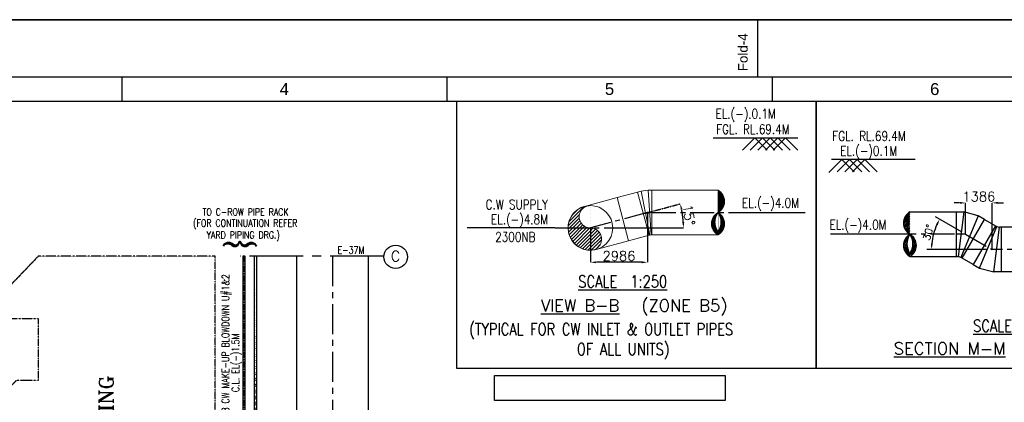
# Model space of a CAD drawing. Header units: inches. Extents: x -341304 to 31571016, y -692717 to 2132253.
# Tile 134 of 256: x 402767 to 505709, y -237247 to -197257. Entities that reach past the tile are written whole.
import ezdxf
from ezdxf.enums import TextEntityAlignment as Align

# ---------------------------------------------------------------- set-up
doc = ezdxf.new("R2010")
doc.units = ezdxf.units.IN
doc.header["$MEASUREMENT"] = 0
doc.linetypes.add('CENTER', pattern=[2, 1.25, -0.25, 0.25, -0.25])
doc.linetypes.add('CENTER2', pattern=[1.125, 0.75, -0.125, 0.125, -0.125])
for name, color, linetype in [('0-CL', 8, 'CENTER'), ('0-CW RETURN', 1, 'Continuous'), ('0-CW SUPPLY', 4, 'Continuous'), ('CANAL', 4, 'Continuous'), ('GRID', 2, 'CENTER2'), ('HATCH', 9, 'Continuous'), ('TCE-ME-ROAD', 244, 'Continuous'), ('text', 3, 'Continuous'), ('WALL', 40, 'Continuous')]:
    doc.layers.add(name, color=color, linetype=linetype)
doc.styles.add('ROMANC', font='ROMANC.SHX')
doc.styles.add('ROMANS', font='romans')
doc.styles.add('ROMANT', font='romant', dxfattribs={"height": 5})
doc.styles.get("Standard").update_dxf_attribs({"font": 'arial.ttf'})
doc.dimstyles.new('User-300', dxfattribs={"dimscale": 400, "dimtxt": 1.5, "dimasz": 1.25, "dimexe": 1, "dimexo": 1, "dimgap": 0.4, "dimtad": 1, "dimdec": 0, "dimlfac": 0.5, "dimzin": 0, "dimdsep": 46, "dimtxsty": 'ROMANS', "dimcen": 1, "dimclrd": 8, "dimclre": 8, "dimclrt": 3, "dimadec": 0, "dimazin": 0, "dimtfac": 1, "dimtdec": 0, "dimtix": 1, "dimtofl": 0, "dimtmove": 0, "dimatfit": 3, "dimfxl": 1, "dimtolj": 1, "dimtzin": 0, "dimarcsym": 0})
doc.dimstyles.new('User600', dxfattribs={"dimscale": 500, "dimtxt": 1.5, "dimasz": 1.25, "dimexe": 1, "dimexo": 1, "dimgap": 0.4, "dimtad": 1, "dimdec": 0, "dimzin": 0, "dimdsep": 46, "dimtxsty": 'ROMANS', "dimcen": 1, "dimclrd": 8, "dimclre": 8, "dimclrt": 3, "dimadec": 0, "dimazin": 0, "dimtfac": 1, "dimtdec": 0, "dimtix": 1, "dimtofl": 0, "dimtmove": 0, "dimatfit": 3, "dimfxl": 1, "dimtolj": 1, "dimtzin": 0, "dimarcsym": 0})

# ---------------------------------------------------------------- blocks, each defined once
blk = doc.blocks.new('*D498')
at = {"layer": '0-CL', "color": 8, "lineweight": -2, "transparency": 16777216}
for p, q in [((-2347344, 178099), (-2343922, 179016)), ((-2350743, 176499), (-2343590, 176499))]:
    blk.add_line(p, q, dxfattribs=at)
blk.add_arc((-2353315, 176499), 9725, 3.53567, 11.46433, dxfattribs=at)
at = {"layer": '0-CL', "color": 8, "transparency": 16777216}
for points in [[(-2343882, 178409), (-2343687, 178455), (-2343922, 179016)], [(-2343509, 177102), (-2343709, 177096), (-2343590, 176499)]]:
    blk.add_solid(points, dxfattribs=at)
at = {"layer": 'Defpoints', "color": 0, "transparency": 16777216}
for p in [(-2347344, 178099), (-2343627, 177346), (-2355886, 176499), (-2353315, 176499), (-2350743, 176499)]:
    blk.add_point(p, dxfattribs=at)
at = {"layer": '0-CL', "color": 3, "transparency": 16777216, "insert": (-2343019, 177854), "char_height": 1000, "attachment_point": 5, "rotation": 277.5, "style": 'ROMANS'}
blk.add_mtext('\\A1;15°', dxfattribs=at)
blk = doc.blocks.new('*D499')
at = {"layer": '0-CL', "color": 8, "lineweight": -2, "transparency": 16777216}
for p, q in [((-2347344, 178099), (-2347344, 172904)), ((-2353315, 176499), (-2353315, 172904)), ((-2347944, 172904), (-2352715, 172904))]:
    blk.add_line(p, q, dxfattribs=at)
at = {"layer": '0-CL', "color": 8, "transparency": 16777216}
for points in [[(-2352715, 173004), (-2352715, 172804), (-2353315, 172904)], [(-2347944, 173004), (-2347944, 172804), (-2347344, 172904)]]:
    blk.add_solid(points, dxfattribs=at)
at = {"layer": 'Defpoints', "color": 0, "transparency": 16777216}
for p in [(-2347344, 178099), (-2353315, 176499), (-2353315, 172904)]:
    blk.add_point(p, dxfattribs=at)
at = {"layer": '0-CL', "color": 3, "transparency": 16777216, "insert": (-2350329, 173564), "char_height": 1000, "attachment_point": 5, "style": 'ROMANS'}
blk.add_mtext('\\A1;2986', dxfattribs=at)
blk = doc.blocks.new('*D500')
at = {"color": 8, "lineweight": -2, "transparency": 16777216}
for p, q in [((-1964889, 176083), (-1967605, 177651)), ((-1962185, 174233), (-1968521, 174233))]:
    blk.add_line(p, q, dxfattribs=at)
blk.add_arc((-1961685, 174233), 6336, 155.65442, 174.34558, dxfattribs=at)
at = {"color": 8, "transparency": 16777216}
for points in [[(-1967550, 176892), (-1967364, 176797), (-1967172, 177401)], [(-1967886, 174852), (-1968094, 174862), (-1968021, 174233)]]:
    blk.add_solid(points, dxfattribs=at)
at = {"layer": 'Defpoints', "color": 0, "transparency": 16777216}
for p in [(-1967638, 176400), (-1964456, 175833), (-1961685, 174233), (-1961685, 174233), (-1956609, 174233)]:
    blk.add_point(p, dxfattribs=at)
at = {"color": 3, "transparency": 16777216, "insert": (-1968360, 176021), "char_height": 750, "attachment_point": 5, "rotation": 75, "style": 'ROMANS'}
blk.add_mtext('\\A1;30°', dxfattribs=at)
blk = doc.blocks.new('*D501')
at = {"layer": '0-CL', "color": 8, "lineweight": -2, "transparency": 16777216}
for p, q in [((-1965056, 179116), (-1965656, 179116)), ((-1964456, 175833), (-1964456, 179116)), ((-1961685, 174233), (-1961685, 179116)), ((-1961085, 179116), (-1960485, 179116))]:
    blk.add_line(p, q, dxfattribs=at)
at = {"layer": '0-CL', "color": 8, "transparency": 16777216}
for points in [[(-1965056, 179216), (-1965056, 179016), (-1964456, 179116)], [(-1961085, 179216), (-1961085, 179016), (-1961685, 179116)]]:
    blk.add_solid(points, dxfattribs=at)
at = {"layer": 'Defpoints', "color": 0, "transparency": 16777216}
for p in [(-1961685, 179116), (-1964456, 175833), (-1961685, 174233)]:
    blk.add_point(p, dxfattribs=at)
at = {"layer": '0-CL', "color": 3, "transparency": 16777216, "insert": (-1963071, 179776), "char_height": 1000, "attachment_point": 5, "style": 'ROMANS'}
blk.add_mtext('\\A1;1386', dxfattribs=at)
blk = doc.blocks.new('M-M')
at = {"layer": 'text', "insert": (-1797339, 177466), "char_height": 750, "width": 4970.37, "attachment_point": 1, "style": 'ROMANS'}
blk.add_mtext('\\pi2270.9;{\\W0.8;C \\P\\pi-171.96;EL.(-)2.25M}', dxfattribs=at)
blk = doc.blocks.new('FORMAT-A0')
for p, q in [((348.97, 829.01), (348.97, 841.01)), ((215.97, 829.01), (215.97, 824.01)), ((283.97, 829.01), (283.97, 824.01)), ((351.97, 829.01), (351.97, 824.01)), ((108.97, 824.01), (1091.97, 824.01))]:
    blk.add_line(p, q)
for points in [[(1188.97, 841.01), (-0.03, 841.01), (-0.03, 0.01), (1188.97, 0.01)], [(1176.97, 829.01), (11.97, 829.01), (11.97, 12.01), (1176.97, 12.01)]]:
    blk.add_lwpolyline(points, close=True)
blk.add_text('Fold-4', height=2, rotation=90).set_placement((346.86, 830.24))
for s, p in [('4', (249.97, 826.51)), ('5', (317.97, 826.51)), ('6', (385.97, 826.51))]:
    blk.add_text(s, height=2.5).set_placement(p, align=Align.MIDDLE)
blk = doc.blocks.new('BTG Road')
at = {"layer": 'TCE-ME-ROAD'}
for p, q in [((2791894, 605519, 96251), (2717144, 605519, 96251)), ((2791894, 598019, 96251), (2717144, 598019, 96251))]:
    blk.add_line(p, q, dxfattribs=at)
at = {"layer": 'TCE-ME-ROAD', "color": 11, "linetype": 'CENTER', "ltscale": 2500}
blk.add_line((2791894, 601769, 96251), (2701394, 601769, 96251), dxfattribs=at)
blk = doc.blocks.new('Service Building')
at = {"layer": 'GRID', "color": 91}
for p, q in [((12000, 398199), (14604, 399765)), ((19616, 399765), (14604, 399765)), ((22220, 398199), (19616, 399765)), ((12000, 394000), (12000, 398199)), ((22220, 394000), (22220, 398199))]:
    blk.add_line(p, q, dxfattribs=at)
blk.add_lwpolyline([(37000, 372500), (37000, 391000), (33870, 394000), (30500, 394000), (30500, 391000), (24000, 391000), (24000, 392675), (24000, 393295), (23295, 394000), (20705, 394000), (20000, 393295), (20000, 392675), (20000, 391000), (14000, 391000), (14000, 392675), (14000, 393295), (13295, 394000), (10705, 394000), (10000, 393295), (10000, 391000), (3500, 391000), (3500, 394000), (130, 394000), (-3000, 391000), (-3000, 372500)], close=True, dxfattribs=at)
blk = doc.blocks.new('B-B')
at = {"layer": '0-CW SUPPLY', "linetype": 'Continuous', "lineweight": 9, "ltscale": 2500}
h = blk.add_hatch(dxfattribs=at)
h.set_pattern_fill('ANSI31', color=4, scale=200)
h.set_pattern_definition([(45, (-3606043.332, 690951.542), (-17.67766953, 17.67766953), [])])
edge = h.paths.add_edge_path()
edge.add_arc((-2340649, 179266.4), 1347.3, -60.058856, 60.058856, ccw=False)
edge.add_arc((-2340649, 176931.4), 1347.3, -60.058856, 60.058856, ccw=False)
edge.add_arc((-2339304.1, 176931.4), 1347.3, 119.941144, 240.058856, ccw=False)
edge.add_arc((-2341455.9, 177098.2), 1786, -34.077861, 34.077861, ccw=False)
edge.add_arc((-2338541.2, 177098.2), 1749.8, 145.116373, 214.883627, ccw=False)
h = blk.add_hatch(dxfattribs=at)
h.set_pattern_fill('ANSI31', color=4, scale=2000)
h.set_pattern_definition([(45, (-2020043.3, 136535.23), (-176.7767, 176.7767), [])])
edge = h.paths.add_edge_path()
edge.add_arc((-2353318.3, 177666.4), 1167.5, 89.82878, 270.171219)
edge.add_arc((-2353311.4, 175331.4), 1167.5, -90.17122, 90.171219, ccw=False)
edge.add_arc((-2353307.9, 176498.9), 2335, 90.171219, 269.82878, ccw=False)
at = {"color": 8}
for p, q in [((-2340492.2, 185898.9), (-2331644.3, 185898.9)), ((-2336123.7, 185898.9), (-2337407.6, 184615.1)), ((-2335323.7, 185898.9), (-2336607.6, 184615.1)), ((-2336123.7, 185898.9), (-2334839.8, 184615.1)), ((-2334523.7, 185898.9), (-2335807.6, 184615.1)), ((-2335323.7, 185898.9), (-2334039.8, 184615.1)), ((-2333723.7, 185898.9), (-2335007.6, 184615.1)), ((-2334523.7, 185898.9), (-2333239.8, 184615.1)), ((-2332923.7, 185898.9), (-2334207.6, 184615.1)), ((-2333723.7, 185898.9), (-2332439.8, 184615.1)), ((-2332923.7, 185898.9), (-2331639.8, 184615.1))]:
    blk.add_line(p, q, dxfattribs=at)
at = {"color": 2, "linetype": 'CENTER'}
for p, q in [((-2347343.6, 178098.9), (-2347789, 177979.6)), ((-2347567.2, 178039), (-2347112, 178098.9)), ((-2346882.4, 178098.9), (-2347343.6, 178098.9)), ((-2338412.6, 178098.9), (-2330879.8, 178098.9)), ((-2356984.8, 176498.9), (-2366219.2, 176498.9))]:
    blk.add_line(p, q, dxfattribs=at)
blk.add_lwpolyline([(-2367276.5, 189763.5), (-2329715.2, 189763.5), (-2329715.2, 161787.5), (-2367276.5, 161787.5)], close=True)
at = {"layer": '0-CL', "lineweight": -3, "ltscale": 2000}
for p, q in [((-2347343.6, 178098.9), (-2353314.8, 176498.9)), ((-2346882.4, 178098.9), (-2338412.6, 178098.9)), ((-2356984.8, 176498.9), (-2353314.8, 176498.9)), ((-2355886.4, 176498.9), (-2350743.3, 176498.9))]:
    blk.add_line(p, q, dxfattribs=at)
at = {"layer": '0-CW SUPPLY', "color": 4, "linetype": 'Continuous', "lineweight": 9, "ltscale": 2500}
for p, q in [((-2348393.3, 180235), (-2350536.5, 179660.8)), ((-2348023.7, 180334.1), (-2348393.3, 180235)), ((-2347184.6, 175724.2), (-2348393.3, 180235)), ((-2348023.7, 180334.1), (-2347265.1, 180433.9)), ((-2348023.7, 180334.1), (-2347110.7, 175744)), ((-2346882.4, 180433.9), (-2347265.1, 180433.9)), ((-2347265.1, 180433.9), (-2346959, 175763.9)), ((-2346882.4, 175763.9), (-2346882.4, 180433.9)), ((-2346882.4, 180433.9), (-2339976.6, 180433.9)), ((-2350536.5, 179660.8), (-2353919.2, 178754.4)), ((-2349327.8, 175149.9), (-2350536.5, 179660.8)), ((-2349327.8, 175149.9), (-2352710.5, 174243.5)), ((-2347184.6, 175724.2), (-2349327.8, 175149.9)), ((-2347110.7, 175744), (-2347184.6, 175724.2)), ((-2347110.7, 175744), (-2346959, 175763.9)), ((-2346882.4, 175763.9), (-2346959, 175763.9)), ((-2346882.4, 175763.9), (-2339976.6, 175763.9))]:
    blk.add_line(p, q, dxfattribs=at)
for points in [[(-2339976.6, 180433.9, -0.57803529), (-2339976.6, 178098.9, -0.57803529), (-2339976.6, 175763.9, -0.57803529), (-2339976.6, 178098.9, -0.30647381), (-2339976.6, 176097.5, -0.31418264), (-2339976.6, 178098.9, -0.31418264)], [(-2353314.8, 178833.9, 1.00299282), (-2353314.8, 176498.9, -1.00299282), (-2353314.8, 174163.9, -0.99701611), (-2353314.8, 178833.9, -0.99701611)]]:
    blk.add_lwpolyline(points, format="xyb", dxfattribs=at)
blk.add_circle((-2353314.8, 176498.9), 2335, dxfattribs=at)
blk.add_arc((-2353314.8, 176498.9), 2335, 105, 285, dxfattribs=at)
blk.add_arc((-2353314.8, 176498.9), 2335, 105, 285, dxfattribs=at)
blk.add_arc((-2353314.8, 176498.9), 2335, 105, 285, dxfattribs=at)
at = {"layer": 'text', "style": 'ROMANS', "width": 0.8}
for s, p in [('EL.(-).0.1M', (-2340234.6, 187932.8)), ('FGL. RL.69.4M', (-2340169.2, 186313.1)), ('C.W SUPPLY', (-2364265.6, 178440.2)), ('EL.(-)4.0M', (-2337467.6, 178610.1)), ('EL.(-)4.8M', (-2363710.4, 176892.9)), ('2300NB', (-2363274.5, 175052.6))]:
    blk.add_text(s, height=1000, dxfattribs=at).set_placement(p)
at = {"layer": 'text', "color": 1, "style": 'ROMANT', "width": 0.8}
blk.add_text('%%USCALE  1:250', height=1250, dxfattribs=at).set_placement((-2354588.9, 170265.9, -7709.5))
at = {"layer": 'text', "color": 1, "lineweight": 25, "style": 'ROMANT'}
for s, p in [('%%UVIEW B-B', (-2358487, 167767, -9636.9)), ('(ZONE B5)', (-2347995.8, 167767, -9636.9))]:
    blk.add_text(s, height=1250, dxfattribs=at).set_placement(p)
at = {"layer": 'text', "color": 1, "insert": (-2366293.5, 166531.6, -7709.5), "char_height": 1250, "width": 34928.856, "attachment_point": 1, "style": 'ROMANT'}
blk.add_mtext('\\pi297.76;{\\W0.8;(TYPICAL FOR CW INLET & OUTLET PIPES  \\P\\pi11560;OF ALL UNITS)}', dxfattribs=at)
at = {"layer": '0-CL'}
dim = blk.add_angular_dim_2l(base=(-2343627.3, 177346.5), line1=((-2355886.4, 176498.9), (-2350743.3, 176498.9)), line2=((-2347343.6, 178098.9), (-2353314.8, 176498.9)), dimstyle='User-300', override={"dimtxt": 2.5, "dimasz": 1.5, "dimexe": 0, "dimexo": 0}, dxfattribs=at)
dim.commit()
dim.dimension.update_dxf_attribs({"geometry": '*D498', "text_midpoint": (-2343019.1, 177854.4)})
dim = blk.add_linear_dim(base=(-2353314.8, 172903.6), p1=(-2347343.6, 178098.9), p2=(-2353314.8, 176498.9), angle=180, dimstyle='User-300', override={"dimtxt": 2.5, "dimasz": 1.5, "dimexe": 0, "dimexo": 0}, dxfattribs=at)
dim.commit()
dim.dimension.update_dxf_attribs({"geometry": '*D499', "text_midpoint": (-2350329.2, 173563.6)})
blk = doc.blocks.new('I-I')
at = {"layer": '0-CW RETURN', "linetype": 'Continuous'}
h = blk.add_hatch(dxfattribs=at)
h.set_pattern_fill('ANSI31', color=1, scale=1000)
h.set_pattern_definition([(45, (-81652.02, 47935.4), (-88.388348, 88.388348), [])])
edge = h.paths.add_edge_path()
edge.add_arc((-1969606.6, 177000.4), 1347.3, 119.941144, 240.058856)
edge.add_arc((-1969606.6, 174665.4), 1347.3, 119.941144, 240.058856)
edge.add_arc((-1970951.5, 174665.4), 1347.3, 299.941144, 420.058856)
edge.add_arc((-1968799.8, 174832.2), 1786, 145.922139, 214.077861)
edge.add_arc((-1971714.4, 174832.2), 1749.8, 325.116373, 394.883627)
h = blk.add_hatch(dxfattribs=at)
h.set_pattern_fill('ANSI31', color=1, scale=1000)
h.set_pattern_definition([(45, (-84037.43, 48335.4), (-88.388348, 88.388348), [])])
edge = h.paths.add_edge_path()
edge.add_arc((-1958227, 173065.4), 1347.3, 299.941144, 420.058856)
edge.add_arc((-1958227, 175400.4), 1347.3, 299.941144, 420.058856)
edge.add_arc((-1956882.1, 175400.4), 1347.3, 119.941144, 240.058856)
edge.add_arc((-1959033.8, 175233.6), 1786, 325.922139, 394.077861)
edge.add_arc((-1956119.2, 175233.6), 1749.8, 145.116373, 214.883627)
at = {"color": 8}
for p, q in [((-1977395.5, 183632.9), (-1978747, 182281.3)), ((-1976595.5, 183632.9), (-1977879.3, 182349)), ((-1977395.5, 183632.9), (-1976111.6, 182349)), ((-1975795.5, 183632.9), (-1977079.3, 182349)), ((-1976595.5, 183632.9), (-1975311.6, 182349)), ((-1974995.5, 183632.9), (-1976279.3, 182349)), ((-1975795.5, 183632.9), (-1974511.6, 182349)), ((-1974995.5, 183632.9), (-1973711.6, 182349))]:
    blk.add_line(p, q, dxfattribs=at)
at = {"color": 2}
for p, q in [((-1971175.8, 175832.9), (-1978577, 175832.9)), ((-1940131.2, 174232.9), (-1956608.7, 174232.9))]:
    blk.add_line(p, q, dxfattribs=at)
blk.add_lwpolyline([(-1980082.6, 189763.5), (-1939207.9, 189763.5), (-1939207.9, 161787.5), (-1980082.6, 161787.5)], close=True)
at = {"layer": '0-CL', "linetype": 'ByBlock', "lineweight": -3, "ltscale": 2000}
blk.add_line((-1969725.2, 183632.9), (-1978475.1, 183632.9), dxfattribs=at)
at = {"layer": '0-CL', "lineweight": -3, "ltscale": 2000}
for p, q in [((-1965613, 175832.9), (-1971175.8, 175832.9)), ((-1964456.2, 175832.9), (-1965394.7, 175832.9)), ((-1964456.2, 175832.9), (-1961684.9, 174232.9)), ((-1956608.7, 174232.9), (-1961684.9, 174232.9))]:
    blk.add_line(p, q, dxfattribs=at)
at = {"layer": '0-CW RETURN', "color": 1, "linetype": 'Continuous'}
for p, q in [((-1970279.1, 178167.9), (-1965394.7, 178167.9)), ((-1965394.7, 178167.9), (-1964626.1, 178167.9)), ((-1965394.7, 173497.9), (-1965394.7, 178167.9)), ((-1964626.1, 178167.9), (-1965241, 173497.9)), ((-1963141.5, 177770.1), (-1964626.1, 178167.9)), ((-1963141.5, 177770.1), (-1964944, 173418.3)), ((-1964810.9, 173341.5), (-1962475.9, 177385.8)), ((-1962475.9, 177385.8), (-1963141.5, 177770.1)), ((-1962475.9, 177385.8), (-1961330.1, 176724.3)), ((-1961330.1, 176724.3), (-1963665.1, 172679.9)), ((-1962999.6, 172295.7), (-1961197, 176647.4)), ((-1961514.9, 171897.9), (-1960900.1, 176567.9)), ((-1961330.1, 176724.3), (-1961197, 176647.4)), ((-1961197, 176647.4), (-1960900.1, 176567.9)), ((-1960746.4, 176567.9), (-1960900.1, 176567.9)), ((-1960746.4, 176567.9), (-1960746.4, 171897.9)), ((-1957554.5, 176567.9), (-1960746.4, 176567.9)), ((-1970279.1, 173497.9), (-1965394.7, 173497.9)), ((-1965394.7, 173497.9), (-1965241, 173497.9)), ((-1964944, 173418.3), (-1965241, 173497.9)), ((-1964810.9, 173341.5), (-1964944, 173418.3)), ((-1963665.1, 172679.9), (-1964810.9, 173341.5)), ((-1963665.1, 172679.9), (-1962999.6, 172295.7)), ((-1962999.6, 172295.7), (-1961514.9, 171897.9)), ((-1960746.4, 171897.9), (-1961514.9, 171897.9)), ((-1957554.5, 171897.9), (-1960746.4, 171897.9))]:
    blk.add_line(p, q, dxfattribs=at)
for points in [[(-1970279.1, 178167.9, 0.57803529), (-1970279.1, 175832.9, 0.57803529), (-1970279.1, 173497.9, 0.57803529), (-1970279.1, 175832.9, 0.30647381), (-1970279.1, 173831.4, 0.31418264), (-1970279.1, 175832.9, 0.31418264)], [(-1957554.5, 171897.9, 0.57803529), (-1957554.5, 174232.9, 0.57803529), (-1957554.5, 176567.9, 0.57803529), (-1957554.5, 174232.9, 0.30647381), (-1957554.5, 176234.3, 0.31418264), (-1957554.5, 174232.9, 0.31418264)]]:
    blk.add_lwpolyline(points, format="xyb", dxfattribs=at)
at = {"layer": 'text', "style": 'ROMANS', "width": 0.8}
for s, p in [('FGL. RL.69.4M', (-1978400.1, 185601)), ('EL.(-)0.1M', (-1977571.8, 184049.4)), ('EL.(-)4.0M', (-1978689.9, 176335.5)), ('2300NB, C.W RETURN U#1', (-1956547.5, 174639.4)), ('EL.(-)4.8M', (-1953236.1, 172634.9))]:
    blk.add_text(s, height=1000, dxfattribs=at).set_placement(p)
at = {"layer": 'text', "color": 1, "style": 'ROMANT', "width": 0.8}
blk.add_text('%%USCALE  1:250', height=1250, dxfattribs=at).set_placement((-1963674.4, 165640.7, -7709.5))
at = {"layer": 'text', "color": 1, "lineweight": 25, "style": 'ROMANT'}
for s, p in [('%%USECTION M-M', (-1971965.6, 163264.5, -9636.9)), ('(ZONE B5)', (-1957309.6, 163264.5, -9636.9))]:
    blk.add_text(s, height=1250, dxfattribs=at).set_placement(p)
dim = blk.add_angular_dim_2l(base=(-1967638.4, 176399.8), line1=((-1956608.7, 174232.9), (-1961684.9, 174232.9)), line2=((-1964456.2, 175832.9), (-1961684.9, 174232.9)), dimstyle='User600')
dim.commit()
dim.dimension.update_dxf_attribs({"geometry": '*D500', "text_midpoint": (-1968360, 176021.5)})
at = {"layer": '0-CL'}
dim = blk.add_linear_dim(base=(-1961684.9, 179116), p1=(-1964456.2, 175832.9), p2=(-1961684.9, 174232.9), dimstyle='User-300', override={"dimtxt": 2.5, "dimasz": 1.5, "dimexe": 0, "dimexo": 0, "dimtad": 3}, dxfattribs=at)
dim.commit()
dim.dimension.update_dxf_attribs({"geometry": '*D501', "text_midpoint": (-1963070.5, 179776)})

msp = doc.modelspace()

# ---------------------------------------------------------------- hatches: boundary and pattern name
at = {"layer": '0-CW RETURN', "linetype": 'Continuous'}
h = msp.add_hatch(dxfattribs=at)
h.set_pattern_fill('ANSI31', color=20, scale=35.901639, angle=90)
h.set_pattern_definition([(135, (409962.9567, 539682.5895), (-3.17328658, -3.17328658), [])])
edge = h.paths.add_edge_path()
edge.add_arc((426264.1, -222015), 63.2, 29.941144, 150.058856)
edge.add_arc((426154.6, -222015), 63.2, 29.941144, 150.058856)
edge.add_arc((426154.6, -221952), 63.2, 209.941144, 330.058856)
edge.add_arc((426162.4, -222052.9), 83.8, 55.922139, 124.077861)
edge.add_arc((426162.4, -221916.2), 82.1, 235.116373, 304.883627)
at = {"layer": 'HATCH'}
h = msp.add_hatch(dxfattribs=at)
h.set_pattern_fill('ANSI32', color=256, scale=1200, style=0)
h.set_pattern_definition([(45, (-256733.5, -1126975.5), (-318.19805, 318.19805), []), (45, (-256521.4, -1126975.5), (-318.19805, 318.19805), [])])
edge = h.paths.add_edge_path()
edge.add_line((427329.4, -260339.2), (427329.4, -221983.5))
edge.add_line((427559.4, -260109.2), (427559.4, -221983.5))

# ---------------------------------------------------------------- linework, layer by layer
msp.add_line((322354.9, -197256.9), (619604.9, -197256.9))
at = {"color": 4}
msp.add_lwpolyline([(452397.4, -234433.9), (476521.4, -234433.9), (476521.4, -237074.1), (452397.4, -237074.1)], close=True, dxfattribs=at)
at = {"layer": '0-CL', "lineweight": -3, "ltscale": 500}
msp.add_line((426209.4, -221983.5), (426209.4, -328883.5), dxfattribs=at)
at = {"layer": '0-CW RETURN', "color": 20, "linetype": 'Continuous'}
for p, q in [((426099.8, -221983.5), (426099.8, -262761.5)), ((426318.9, -221983.5), (426318.9, -262500.3))]:
    msp.add_line(p, q, dxfattribs=at)
at = {"layer": '0-CW RETURN', "color": 20, "linetype": 'Continuous', "elevation": 0}
msp.add_lwpolyline([(426318.9, -221983.5, 0.57803529), (426209.4, -221983.5, 0.57803529), (426099.9, -221983.5, 0.57803529), (426209.4, -221983.5, 0.30647381), (426115.5, -221983.5, 0.31418264), (426209.4, -221983.5, 0.31418264)], format="xyb", dxfattribs=at)
at = {"layer": 'CANAL', "color": 240, "linetype": 'CENTER2', "ltscale": 7500}
msp.add_line((440853.3, -221983.5), (425815.2, -221983.5), dxfattribs=at)
at = {"layer": 'text', "lineweight": 25}
msp.add_circle((442076.8, -222044.4), 1225, dxfattribs=at)
at = {"layer": 'WALL'}
for p, q in [((427329.4, -260339.2), (427329.4, -221983.5)), ((427559.4, -260109.2), (427559.4, -221983.5))]:
    msp.add_line(p, q, dxfattribs=at)

# ---------------------------------------------------------------- block references
at = {"xscale": 500.0000000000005, "yscale": 500.0000000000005, "zscale": 500.0000000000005}
msp.add_blockref('FORMAT-A0', (305449.3, -617760.7), dxfattribs=at)
at = {"color": 7}
for name, p in [('M-M', (2325335.2, -395518.7)), ('B-B', (2815752.7, -395518.7)), ('I-I', (2466120.1, -395518.7))]:
    msp.add_blockref(name, p, dxfattribs=at)
at = {"rotation": 90}
msp.add_blockref('Service Building', (795709.4, -258983.5), dxfattribs=at)
at = {"layer": 'TCE-ME-ROAD', "rotation": 90}
msp.add_blockref('BTG Road', (1037228.5, -3013877.5), dxfattribs=at)

# ---------------------------------------------------------------- texts
at = {"color": 1, "lineweight": 30, "ltscale": 500, "insert": (424509.2, -221405.8, 0), "char_height": 2250, "attachment_point": 1, "rotation": 90, "style": 'ROMANS'}
msp.add_mtext_dynamic_manual_height_columns('\\}', width=450, gutter_width=2250, heights=[0], dxfattribs=at)
at = {"layer": 'text', "style": 'ROMANS', "width": 0.8}
msp.add_text('TO C-ROW PIPE RACK', height=750, dxfattribs=at).set_placement((426377.2, -217361.2, 117923.2), align=Align.MIDDLE_CENTER)
at = {"layer": 'text', "lineweight": 25, "style": 'ROMANS', "width": 0.8}
msp.add_text('E-37M', height=750, dxfattribs=at).set_placement((435998.6, -221712.6, -22858.2))
at = {"layer": 'text', "lineweight": 25, "style": 'ROMANC'}
msp.add_text('C', height=1100, dxfattribs=at).set_placement((441563, -222529, -192502.6))
at = {"layer": 'text', "lineweight": 25, "style": 'ROMANS', "width": 0.8}
for s, p in [('200NB CW MAKE-UP BLOWDOWN U#1&2', (424279.1, -232151.1, 117923.2)), ('C.L. EL(-)1.5M', (425334.4, -233118, 117923.2))]:
    msp.add_text(s, height=750, rotation=90, dxfattribs=at).set_placement(p, align=Align.MIDDLE_CENTER)
at = {"layer": 'text', "lineweight": 25, "style": 'ROMANT'}
msp.add_text('SERVICE BUILDING', height=1500, rotation=90, dxfattribs=at).set_placement((412584.5, -254351.6, -130.9))
at = {"layer": 'text', "insert": (426139.9, -218141.1, 117923.2), "char_height": 750, "width": 12861.097, "attachment_point": 2, "style": 'ROMANS'}
msp.add_mtext('{\\W0.8; (FOR CONTINUATION REFER YARD PIPING DRG.)}', dxfattribs=at)

doc.saveas('drawing.dxf')
